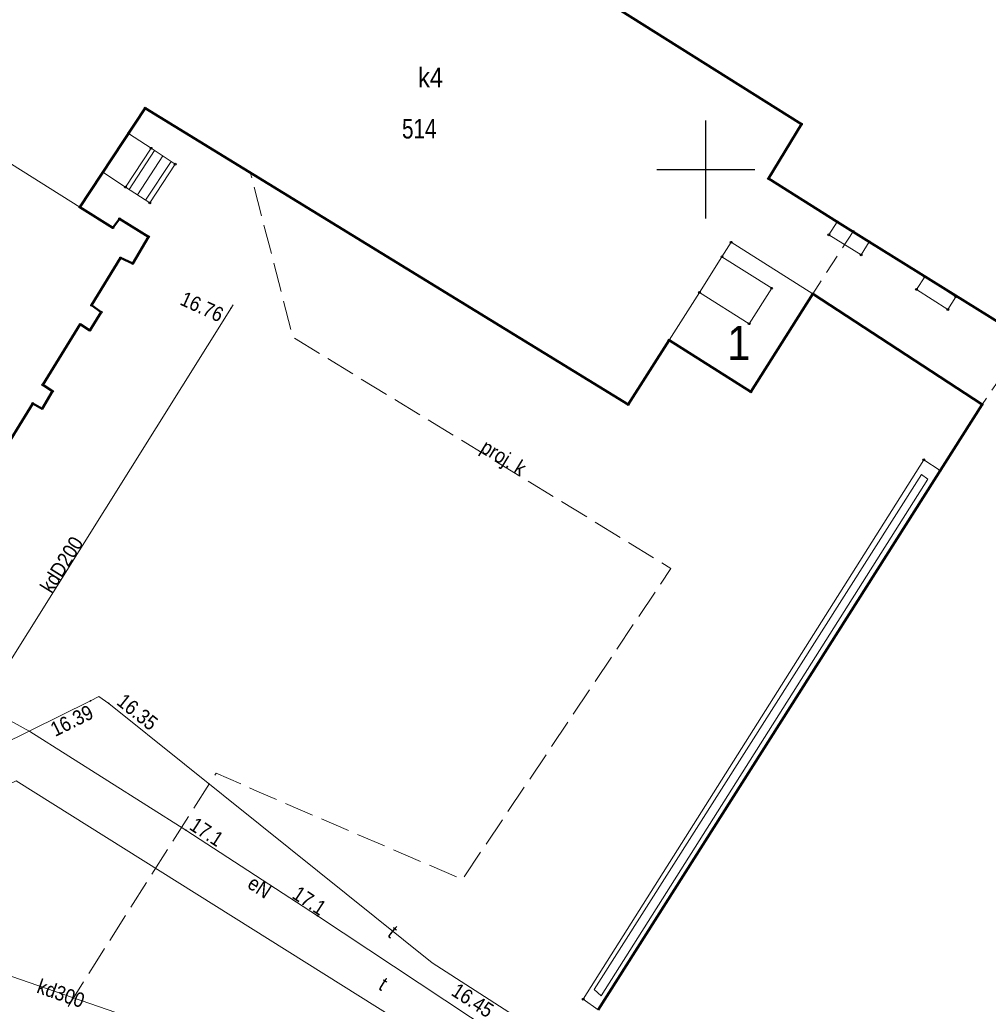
# Model space of a CAD drawing. Header units: metres. Extents: x 6530877 to 6534102, y 6042175 to 6045327.
# Tile 71 of 76: x 6533115 to 6533164, y 6044107 to 6044158. Entities that reach past the tile are written whole.
import ezdxf
from ezdxf.enums import TextEntityAlignment as Align

# ---------------------------------------------------------------- set-up
doc = ezdxf.new("R2010")
doc.units = ezdxf.units.M
doc.header["$MEASUREMENT"] = 0
doc.linetypes.add('1.0_0.5', pattern=[1.5, 1, -0.5])
doc.linetypes.add('1.5_0.5', pattern=[2, 1.5, -0.5])
doc.layers.get('0').update_dxf_attribs({"color": 2, "linetype": 'CONTINUOUS', "lineweight": 5})
for name, color, linetype in [('310-podpora', 7, 'CONTINUOUS'), ('312-budynek ewidencyjny', 7, 'CONTINUOUS'), ('312-oznaczenie budynku ewidencyjnego', 7, 'CONTINUOUS'), ('312-oznaczenie budynku ewidencyjnego-Atr117', 7, 'CONTINUOUS'), ('312-oznaczenie budynku ewidencyjnego-Atr1201', 7, 'CONTINUOUS'), ('320-blok - kondygnacja nadziemna', 7, 'CONTINUOUS'), ('348-blok - przejazd przez budynek', 7, 'CONTINUOUS'), ('352-schody', 7, 'CONTINUOUS'), ('inny obiekt trwale związany z budynkiem (powierzchnia)', 7, 'CONTINUOUS'), ('przewód elektroenergetyczny podziemny', 7, 'CONTINUOUS'), ('przewód elektroenergetyczny podziemny-Atr1', 7, 'CONTINUOUS'), ('przewód kanalizacyjny', 7, 'CONTINUOUS'), ('przewód kanalizacyjny - ob. projektowany', 7, 'CONTINUOUS'), ('przewód kanalizacyjny - ob. projektowany-Atr1', 7, 'CONTINUOUS'), ('przewód kanalizacyjny-Atr1', 7, 'CONTINUOUS'), ('przewód telekomunikacyjny podziemny', 7, 'CONTINUOUS'), ('przewód telekomunikacyjny podziemny-Atr1', 7, 'CONTINUOUS'), ('Punkt budynku', 7, 'CONTINUOUS'), ('rzędna', 7, 'CONTINUOUS'), ('rzędna-Atr2', 7, 'CONTINUOUS'), ('taras', 7, 'CONTINUOUS'), ('Wstawianie ramki sekcyjnej z opisem', 7, 'CONTINUOUS')]:
    doc.layers.add(name, color=color, linetype=linetype)
doc.styles.get("Standard").update_dxf_attribs({"font": 'Working1250', "width": 0.75})

# ---------------------------------------------------------------- blocks, each defined once
blk = doc.blocks.new('PUNKTBUD')
at = {"color": 0}
blk.add_circle((0, 0), 0.045, dxfattribs=at)
blk = doc.blocks.new('PW01')
at = {"linetype": 'Continuous', "lineweight": 13}
h = blk.add_hatch(color=0, dxfattribs=at)
edge = h.paths.add_edge_path()
edge.add_arc((0, 0), 0.045, 0, 360)
blk = doc.blocks.new('RAMKA500K')
at = {"color": 0}
for p, q in [((350, 147.5), (350, 152.5)), ((347.5, 150), (352.5, 150))]:
    blk.add_line(p, q, dxfattribs=at)

msp = doc.modelspace()

# ---------------------------------------------------------------- linework, layer by layer
at = {"layer": '310-podpora', "color": 7, "linetype": 'Continuous', "lineweight": 18, "flags": 128}
for points in [[(6533156.71, 6044147.33), (6533158.35, 6044146.31), (6533157.94, 6044145.63), (6533156.29, 6044146.66)], [(6533161.19, 6044144.52), (6533162.77, 6044143.5), (6533162.37, 6044142.84), (6533160.77, 6044143.87)]]:
    msp.add_lwpolyline(points, close=True, dxfattribs=at)
at = {"layer": '312-budynek ewidencyjny', "color": 7, "linetype": 'Continuous', "lineweight": 50, "flags": 128}
for points in [[(6533130.55, 6044167.62), (6533154.89, 6044152.31)], [(6533121.36, 6044153.13), (6533118.02, 6044148.08)], [(6533146.04, 6044137.99), (6533121.36, 6044153.13)], [(6533154.89, 6044152.31), (6533153.2, 6044149.53)], [(6533153.2, 6044149.53), (6533156.71, 6044147.33)], [(6533118.02, 6044148.08), (6533119.71, 6044147.02)], [(6533119.71, 6044147.02), (6533120.05, 6044147.48)], [(6533120.05, 6044147.48), (6533121.53, 6044146.56)], [(6533156.71, 6044147.33), (6533158.35, 6044146.31)], [(6533121.53, 6044146.56), (6533120.72, 6044145.19)], [(6533158.35, 6044146.31), (6533166.41, 6044141.29)], [(6533120.1, 6044145.48), (6533118.62, 6044143.06)], [(6533120.72, 6044145.19), (6533120.1, 6044145.48)], [(6533155.47, 6044143.65), (6533152.3, 6044138.64)], [(6533164.12, 6044138), (6533155.47, 6044143.65)], [(6533119.11, 6044142.71), (6533118.53, 6044141.78)], [(6533118.62, 6044143.06), (6533119.11, 6044142.71)], [(6533118.04, 6044142.09), (6533116.12, 6044139)], [(6533118.53, 6044141.78), (6533118.04, 6044142.09)], [(6533148.13, 6044141.28), (6533146.04, 6044137.99)], [(6533152.3, 6044138.64), (6533148.13, 6044141.28)], [(6533116.63, 6044138.67), (6533116.09, 6044137.78)], [(6533116.12, 6044139), (6533116.63, 6044138.67)], [(6533115.61, 6044138.05), (6533113.78, 6044135.08)], [(6533116.09, 6044137.78), (6533115.61, 6044138.05)], [(6533144.5, 6044107.07), (6533164.12, 6044138)]]:
    msp.add_lwpolyline(points, dxfattribs=at)
at = {"layer": '320-blok - kondygnacja nadziemna', "color": 7, "linetype": 'Continuous', "lineweight": 18, "flags": 128}
msp.add_lwpolyline([(6533113.78, 6044135.08), (6533115.61, 6044138.05), (6533116.09, 6044137.78), (6533116.63, 6044138.67), (6533116.12, 6044139), (6533118.04, 6044142.09), (6533118.53, 6044141.78), (6533119.11, 6044142.71), (6533118.62, 6044143.06), (6533120.1, 6044145.48), (6533120.72, 6044145.19), (6533121.53, 6044146.56), (6533120.05, 6044147.48), (6533119.71, 6044147.02), (6533118.02, 6044148.08), (6533109.64, 6044153.33)], dxfattribs=at)
for points in [[(6533148.13, 6044141.28), (6533152.3, 6044138.64), (6533155.47, 6044143.65), (6533151.3, 6044146.28), (6533150.83, 6044145.54), (6533149.68, 6044143.72)], [(6533149.68, 6044143.72), (6533152.22, 6044142.12), (6533153.37, 6044143.93), (6533150.83, 6044145.54)]]:
    msp.add_lwpolyline(points, close=True, dxfattribs=at)
at = {"layer": '348-blok - przejazd przez budynek', "color": 7, "linetype": '1.0_0.5', "lineweight": 18, "flags": 128}
msp.add_lwpolyline([(6533157.53, 6044146.83), (6533155.47, 6044143.65), (6533164.12, 6044138), (6533166.41, 6044141.29), (6533158.35, 6044146.31)], close=True, dxfattribs=at)
at = {"layer": '352-schody', "color": 7, "linetype": 'Continuous', "lineweight": 18, "flags": 128}
msp.add_lwpolyline([(6533120.35, 6044149.1), (6533121.59, 6044148.29), (6533122.89, 6044150.27), (6533121.66, 6044151.08)], close=True, dxfattribs=at)
msp.add_lwpolyline([(6533120.35, 6044149.1), (6533121.59, 6044148.29), (6533122.89, 6044150.27), (6533121.66, 6044151.08)], close=True, dxfattribs=at)
for points in [[(6533121.841, 6044150.961), (6533120.543, 6044148.974)], [(6533122.259, 6044150.686), (6533120.962, 6044148.7)], [(6533122.677, 6044150.411), (6533121.381, 6044148.427)]]:
    msp.add_lwpolyline(points, dxfattribs=at)
at = {"layer": 'inny obiekt trwale związany z budynkiem (powierzchnia)', "color": 7, "linetype": 'Continuous', "lineweight": 18, "flags": 128}
msp.add_lwpolyline([(6533119.2, 6044149.86), (6533120.35, 6044149.1), (6533121.66, 6044151.08), (6533120.51, 6044151.84)], close=True, dxfattribs=at)
at = {"layer": 'przewód elektroenergetyczny podziemny', "color": 1, "linetype": 'Continuous', "lineweight": 18, "flags": 128}
msp.add_lwpolyline([(6533045.46, 6044149.63), (6533048.43, 6044147.37), (6533050.43, 6044144.44), (6533051.46, 6044143.34), (6533055.09, 6044140.58), (6533056.97, 6044139.41), (6533059.42, 6044138.89), (6533060.63, 6044138.13), (6533062.27, 6044136.86), (6533063.72, 6044136.84), (6533066.29, 6044136.5), (6533067.61, 6044136.76), (6533081.58, 6044128.08), (6533082.84, 6044130.29), (6533087.88, 6044137.84), (6533095.39, 6044133.28), (6533107.7, 6044125.56), (6533115.47, 6044121.3), (6533123.43, 6044116.26), (6533130.16, 6044111.88), (6533141.87, 6044104.13), (6533141.76, 6044103.06), (6533140.4, 6044100.67), (6533138.9, 6044095.46)], dxfattribs=at)
at = {"layer": 'przewód kanalizacyjny', "color": 34, "linetype": 'Continuous', "lineweight": 18, "flags": 128}
for points in [[(6533125.85, 6044143.08), (6533106.16, 6044111.68)], [(6533135.26, 6044101.62), (6533106.16, 6044111.68)]]:
    msp.add_lwpolyline(points, dxfattribs=at)
at = {"layer": 'przewód kanalizacyjny - ob. projektowany', "color": 34, "linetype": '1.5_0.5', "lineweight": 18, "flags": 128}
msp.add_lwpolyline([(6533119.08, 6044041.84), (6533117.06, 6044046.24), (6533108.98, 6044063.26), (6533115.09, 6044073.07), (6533115.21, 6044084.65), (6533115.37, 6044103.97), (6533118.8, 6044109.45), (6533124.98, 6044119.17), (6533127.06, 6044118.25), (6533137.57, 6044113.74), (6533148.22, 6044129.62), (6533128.91, 6044141.43), (6533126.73, 6044149.84)], dxfattribs=at)
at = {"layer": 'przewód telekomunikacyjny podziemny', "color": 30, "linetype": 'Continuous', "lineweight": 18, "flags": 128}
for points in [[(6533104.05, 6044114.36), (6533104.39, 6044114.61), (6533110.87, 6044119.06), (6533118.56, 6044122.86), (6533118.99, 6044123.08), (6533119.5, 6044122.73), (6533127.24, 6044116.52), (6533136.02, 6044109.48), (6533140.18, 6044106.81), (6533140.48, 6044106.51), (6533140.7, 6044106.03), (6533144.54, 6044099.85), (6533162.17, 6044088.89), (6533162.57, 6044088.6)], [(6533239.05, 6044114.87), (6533228.49, 6044100.33), (6533218.95, 6044095.38), (6533190.05, 6044108.96), (6533181.97, 6044097.88), (6533171.56, 6044083.35), (6533139.72, 6044103.12), (6533114.76, 6044118.78), (6533104.46, 6044113.91), (6533103.15, 6044114.78)]]:
    msp.add_lwpolyline(points, dxfattribs=at)
at = {"layer": 'taras', "color": 0, "lineweight": 18}
for p, q in [((6533143.74, 6044107.62), (6533161.14, 6044135.17)), ((6533161.14, 6044135.17), (6533161.98, 6044134.62)), ((6533161.98, 6044134.62), (6533144.5, 6044107.07)), ((6533161.0162, 6044134.4115), (6533144.2993, 6044108.1161)), ((6533144.664, 6044107.7984), (6533161.356, 6044134.1768)), ((6533161.356, 6044134.1768), (6533161.0162, 6044134.4115)), ((6533144.2993, 6044108.1161), (6533144.664, 6044107.7984)), ((6533144.5, 6044107.07), (6533143.74, 6044107.62))]:
    msp.add_line(p, q, dxfattribs=at)
at = {"layer": 'Wstawianie ramki sekcyjnej z opisem', "color": 7, "linetype": 'Continuous', "lineweight": 13, "flags": 128}
for points in [[(6533150, 6044147.5), (6533150, 6044152.5)], [(6533147.5, 6044150), (6533152.5, 6044150)]]:
    msp.add_lwpolyline(points, dxfattribs=at)

# ---------------------------------------------------------------- block references
at = {"layer": 'Punkt budynku', "color": 5, "linetype": 'Continuous', "lineweight": 18}
for p in [(6533121.36, 6044153.13), (6533154.89, 6044152.31), (6533120.51, 6044151.84), (6533121.66, 6044151.08), (6533122.89, 6044150.27), (6533119.2, 6044149.86), (6533153.2, 6044149.53), (6533120.35, 6044149.1), (6533121.59, 6044148.29), (6533118.02, 6044148.08), (6533120.05, 6044147.48), (6533156.71, 6044147.33), (6533119.71, 6044147.02), (6533156.29, 6044146.66), (6533157.53, 6044146.83), (6533121.53, 6044146.56), (6533151.3, 6044146.28), (6533158.35, 6044146.31), (6533157.94, 6044145.63), (6533120.1, 6044145.48), (6533120.72, 6044145.19), (6533150.83, 6044145.54), (6533161.19, 6044144.52), (6533149.68, 6044143.72), (6533153.37, 6044143.93), (6533155.47, 6044143.65), (6533160.77, 6044143.87), (6533162.77, 6044143.5), (6533118.62, 6044143.06), (6533119.11, 6044142.71), (6533162.37, 6044142.84), (6533118.04, 6044142.09), (6533152.22, 6044142.12), (6533118.53, 6044141.78), (6533148.13, 6044141.28), (6533116.12, 6044139), (6533116.63, 6044138.67), (6533152.3, 6044138.64), (6533115.61, 6044138.05), (6533116.09, 6044137.78), (6533146.04, 6044137.99), (6533164.12, 6044138), (6533161.14, 6044135.17), (6533161.98, 6044134.62), (6533143.74, 6044107.62)]:
    msp.add_blockref('PUNKTBUD', p, dxfattribs=at)
at = {"layer": 'rzędna', "color": 34, "linetype": 'Continuous', "lineweight": 18, "rotation": 155.452}
msp.add_blockref('PW01', (6533125.74, 6044142.91), dxfattribs=at)
at = {"layer": 'rzędna', "color": 30, "linetype": 'Continuous', "lineweight": 18}
for p in [(6533118.56, 6044122.86), (6533119.5, 6044122.73)]:
    msp.add_blockref('PW01', p, dxfattribs=at)
at = {"layer": 'rzędna', "color": 1, "linetype": 'Continuous', "lineweight": 18}
for p, rotation in [((6533123.43, 6044116.26), 327.649), ((6533130.16, 6044111.88), 146.498)]:
    msp.add_blockref('PW01', p, dxfattribs=dict(at, rotation=rotation))
at = {"layer": 'Wstawianie ramki sekcyjnej z opisem', "color": 7, "linetype": 'Continuous', "lineweight": 13}
msp.add_blockref('RAMKA500K', (6532800, 6044000), dxfattribs=at)

# ---------------------------------------------------------------- texts
at = {"layer": '312-oznaczenie budynku ewidencyjnego', "color": 7, "linetype": 'Continuous', "lineweight": 18, "width": 0.79}
msp.add_text('514', height=1, dxfattribs=at).set_placement((6533134.48, 6044152.58), align=Align.TOP_LEFT)
at = {"layer": '312-oznaczenie budynku ewidencyjnego-Atr117', "color": 7, "width": 0.9}
msp.add_text('k4', height=1, dxfattribs=at).set_placement((6533135.3, 6044155.2), align=Align.TOP_LEFT)
at = {"layer": '312-oznaczenie budynku ewidencyjnego-Atr1201', "color": 7, "width": 0.903}
msp.add_text('1', height=1.75, dxfattribs=at).set_placement((6533151.1, 6044140.26))
at = {"layer": 'przewód elektroenergetyczny podziemny-Atr1', "color": 1, "width": 0.9}
msp.add_text('eN', height=0.75, rotation=-33.057, dxfattribs=at).set_placement((6533126.93, 6044113.98), align=Align.TOP_LEFT)
at = {"layer": 'przewód kanalizacyjny - ob. projektowany-Atr1', "color": 34, "width": 0.9}
msp.add_text('proj. k', height=0.75, rotation=328.549, dxfattribs=at).set_placement((6533138.43, 6044135.61))
at = {"layer": 'przewód kanalizacyjny-Atr1', "color": 34, "width": 0.9}
msp.add_text('kdD200', height=0.75, rotation=57.909, dxfattribs=at).set_placement((6533116.58, 6044128.3))
msp.add_text('kd300', height=0.75, rotation=340.929, dxfattribs=at).set_placement((6533115.89, 6044108.32), align=Align.MIDDLE_LEFT)
at = {"layer": 'przewód telekomunikacyjny podziemny-Atr1', "color": 30, "width": 0.9}
msp.add_text('t', height=0.75, rotation=321.276, dxfattribs=at).set_placement((6533133.92, 6044111.16), align=Align.MIDDLE_LEFT)
msp.add_text('t', height=0.75, rotation=327.88, dxfattribs=at).set_placement((6533133.22, 6044108.16))
at = {"layer": 'rzędna-Atr2', "color": 34, "width": 0.9}
msp.add_text('16.76', height=0.75, rotation=-24.497, dxfattribs=at).set_placement((6533123.39, 6044143.8), align=Align.TOP_LEFT)
at = {"layer": 'rzędna-Atr2', "color": 30, "width": 0.9}
for s, rotation, p in [('16.35', 321.259, (6533119.85, 6044122.71)), ('16.39', 26.296, (6533116.76, 6044121.01)), ('16.45', 327.306, (6533136.94, 6044107.86))]:
    msp.add_text(s, height=0.75, rotation=rotation, dxfattribs=at).set_placement(p)
at = {"layer": 'rzędna-Atr2', "color": 1, "width": 0.9}
for p in [(6533123.56, 6044116.33), (6533128.81, 6044112.82)]:
    msp.add_text('17.1', height=0.75, rotation=-33.057, dxfattribs=at).set_placement(p)

doc.saveas('drawing.dxf')
